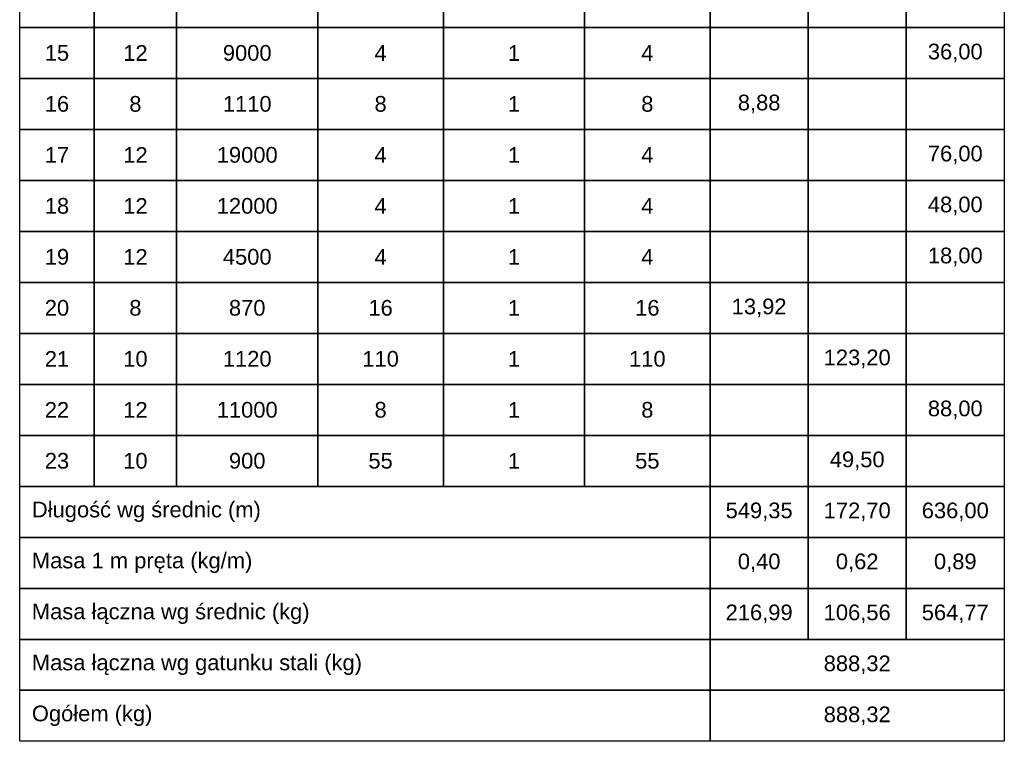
# Model space of a CAD drawing. Extents: x -1474 to 1682781, y -676111 to 75879.
# Tile 11 of 12: x 1678845 to 1681355, y -671641 to -669801. Entities that reach past the tile are written whole.
import ezdxf

# ---------------------------------------------------------------- set-up
doc = ezdxf.new("R2010")
doc.units = 0
doc.header["$LTSCALE"] = 10
doc.header["$MEASUREMENT"] = 0
doc.layers.add('RCAD_tabele zbrojenia', color=7, linetype='Continuous')
doc.styles.add('style2', font='arial.ttf', dxfattribs={"height": 40})

msp = doc.modelspace()

# ---------------------------------------------------------------- linework, layer by layer
at = {"layer": 'RCAD_tabele zbrojenia', "color": 242}
for p, q in [((1678844.81678, -671640.80435), (1678844.81678, -667970.80435)), ((1681354.81678, -667970.80435), (1681354.81678, -671640.80435)), ((1678844.81678, -669820.80435), (1678844.81678, -669690.80435)), ((1679034.81678, -669690.80435), (1679034.81678, -669820.80435)), ((1679034.81678, -669820.80435), (1679034.81678, -669690.80435)), ((1679244.81678, -669690.80435), (1679244.81678, -669820.80435)), ((1679244.81678, -669820.80435), (1679244.81678, -669690.80435)), ((1679604.81678, -669690.80435), (1679604.81678, -669820.80435)), ((1679604.81678, -669820.80435), (1679604.81678, -669690.80435)), ((1679924.81678, -669690.80435), (1679924.81678, -669820.80435)), ((1679924.81678, -669820.80435), (1679924.81678, -669690.80435)), ((1680284.81678, -669690.80435), (1680284.81678, -669820.80435)), ((1680284.81678, -669820.80435), (1680284.81678, -669690.80435)), ((1680604.81678, -669690.80435), (1680604.81678, -669820.80435)), ((1680604.81678, -669820.80435), (1680604.81678, -669690.80435)), ((1680854.81678, -669690.80435), (1680854.81678, -669820.80435)), ((1680854.81678, -669820.80435), (1680854.81678, -669690.80435)), ((1681104.81678, -669690.80435), (1681104.81678, -669820.80435)), ((1681104.81678, -669820.80435), (1681104.81678, -669690.80435)), ((1681354.81678, -669690.80435), (1681354.81678, -669820.80435)), ((1679034.81678, -669820.80435), (1678844.81678, -669820.80435)), ((1678844.81678, -669820.80435), (1679034.81678, -669820.80435)), ((1678844.81678, -669950.80435), (1678844.81678, -669820.80435)), ((1679244.81678, -669820.80435), (1679034.81678, -669820.80435)), ((1679034.81678, -669820.80435), (1679034.81678, -669950.80435)), ((1679034.81678, -669820.80435), (1679244.81678, -669820.80435)), ((1679034.81678, -669950.80435), (1679034.81678, -669820.80435)), ((1679604.81678, -669820.80435), (1679244.81678, -669820.80435)), ((1679244.81678, -669820.80435), (1679244.81678, -669950.80435)), ((1679244.81678, -669820.80435), (1679604.81678, -669820.80435)), ((1679244.81678, -669950.80435), (1679244.81678, -669820.80435)), ((1679924.81678, -669820.80435), (1679604.81678, -669820.80435)), ((1679604.81678, -669820.80435), (1679604.81678, -669950.80435)), ((1679604.81678, -669820.80435), (1679924.81678, -669820.80435)), ((1679604.81678, -669950.80435), (1679604.81678, -669820.80435)), ((1680284.81678, -669820.80435), (1679924.81678, -669820.80435)), ((1679924.81678, -669820.80435), (1679924.81678, -669950.80435)), ((1679924.81678, -669820.80435), (1680284.81678, -669820.80435)), ((1679924.81678, -669950.80435), (1679924.81678, -669820.80435)), ((1680604.81678, -669820.80435), (1680284.81678, -669820.80435)), ((1680284.81678, -669820.80435), (1680284.81678, -669950.80435)), ((1680284.81678, -669820.80435), (1680604.81678, -669820.80435)), ((1680284.81678, -669950.80435), (1680284.81678, -669820.80435)), ((1680854.81678, -669820.80435), (1680604.81678, -669820.80435)), ((1680604.81678, -669820.80435), (1680604.81678, -669950.80435)), ((1680604.81678, -669820.80435), (1680854.81678, -669820.80435)), ((1680604.81678, -669950.80435), (1680604.81678, -669820.80435)), ((1681104.81678, -669820.80435), (1680854.81678, -669820.80435)), ((1680854.81678, -669820.80435), (1680854.81678, -669950.80435)), ((1680854.81678, -669820.80435), (1681104.81678, -669820.80435)), ((1680854.81678, -669950.80435), (1680854.81678, -669820.80435)), ((1681354.81678, -669820.80435), (1681104.81678, -669820.80435)), ((1681104.81678, -669820.80435), (1681104.81678, -669950.80435)), ((1681104.81678, -669820.80435), (1681354.81678, -669820.80435)), ((1681104.81678, -669950.80435), (1681104.81678, -669820.80435)), ((1681354.81678, -669820.80435), (1681354.81678, -669950.80435)), ((1679034.81678, -669950.80435), (1678844.81678, -669950.80435)), ((1678844.81678, -669950.80435), (1679034.81678, -669950.80435)), ((1678844.81678, -670080.80435), (1678844.81678, -669950.80435)), ((1679244.81678, -669950.80435), (1679034.81678, -669950.80435)), ((1679034.81678, -669950.80435), (1679034.81678, -670080.80435)), ((1679034.81678, -669950.80435), (1679244.81678, -669950.80435)), ((1679034.81678, -670080.80435), (1679034.81678, -669950.80435)), ((1679604.81678, -669950.80435), (1679244.81678, -669950.80435)), ((1679244.81678, -669950.80435), (1679244.81678, -670080.80435)), ((1679244.81678, -669950.80435), (1679604.81678, -669950.80435)), ((1679244.81678, -670080.80435), (1679244.81678, -669950.80435)), ((1679924.81678, -669950.80435), (1679604.81678, -669950.80435)), ((1679604.81678, -669950.80435), (1679604.81678, -670080.80435)), ((1679604.81678, -669950.80435), (1679924.81678, -669950.80435)), ((1679604.81678, -670080.80435), (1679604.81678, -669950.80435)), ((1680284.81678, -669950.80435), (1679924.81678, -669950.80435)), ((1679924.81678, -669950.80435), (1679924.81678, -670080.80435)), ((1679924.81678, -669950.80435), (1680284.81678, -669950.80435)), ((1679924.81678, -670080.80435), (1679924.81678, -669950.80435)), ((1680604.81678, -669950.80435), (1680284.81678, -669950.80435)), ((1680284.81678, -669950.80435), (1680284.81678, -670080.80435)), ((1680284.81678, -669950.80435), (1680604.81678, -669950.80435)), ((1680284.81678, -670080.80435), (1680284.81678, -669950.80435)), ((1680854.81678, -669950.80435), (1680604.81678, -669950.80435)), ((1680604.81678, -669950.80435), (1680604.81678, -670080.80435)), ((1680604.81678, -669950.80435), (1680854.81678, -669950.80435)), ((1680604.81678, -670080.80435), (1680604.81678, -669950.80435)), ((1681104.81678, -669950.80435), (1680854.81678, -669950.80435)), ((1680854.81678, -669950.80435), (1680854.81678, -670080.80435)), ((1680854.81678, -669950.80435), (1681104.81678, -669950.80435)), ((1680854.81678, -670080.80435), (1680854.81678, -669950.80435)), ((1681354.81678, -669950.80435), (1681104.81678, -669950.80435)), ((1681104.81678, -669950.80435), (1681104.81678, -670080.80435)), ((1681104.81678, -669950.80435), (1681354.81678, -669950.80435)), ((1681104.81678, -670080.80435), (1681104.81678, -669950.80435)), ((1681354.81678, -669950.80435), (1681354.81678, -670080.80435)), ((1679034.81678, -670080.80435), (1678844.81678, -670080.80435)), ((1678844.81678, -670080.80435), (1679034.81678, -670080.80435)), ((1678844.81678, -670210.80435), (1678844.81678, -670080.80435)), ((1679244.81678, -670080.80435), (1679034.81678, -670080.80435)), ((1679034.81678, -670080.80435), (1679034.81678, -670210.80435)), ((1679034.81678, -670080.80435), (1679244.81678, -670080.80435)), ((1679034.81678, -670210.80435), (1679034.81678, -670080.80435)), ((1679604.81678, -670080.80435), (1679244.81678, -670080.80435)), ((1679244.81678, -670080.80435), (1679244.81678, -670210.80435)), ((1679244.81678, -670080.80435), (1679604.81678, -670080.80435)), ((1679244.81678, -670210.80435), (1679244.81678, -670080.80435)), ((1679924.81678, -670080.80435), (1679604.81678, -670080.80435)), ((1679604.81678, -670080.80435), (1679604.81678, -670210.80435)), ((1679604.81678, -670080.80435), (1679924.81678, -670080.80435)), ((1679604.81678, -670210.80435), (1679604.81678, -670080.80435)), ((1680284.81678, -670080.80435), (1679924.81678, -670080.80435)), ((1679924.81678, -670080.80435), (1679924.81678, -670210.80435)), ((1679924.81678, -670080.80435), (1680284.81678, -670080.80435)), ((1679924.81678, -670210.80435), (1679924.81678, -670080.80435)), ((1680604.81678, -670080.80435), (1680284.81678, -670080.80435)), ((1680284.81678, -670080.80435), (1680284.81678, -670210.80435)), ((1680284.81678, -670080.80435), (1680604.81678, -670080.80435)), ((1680284.81678, -670210.80435), (1680284.81678, -670080.80435)), ((1680854.81678, -670080.80435), (1680604.81678, -670080.80435)), ((1680604.81678, -670080.80435), (1680604.81678, -670210.80435)), ((1680604.81678, -670080.80435), (1680854.81678, -670080.80435)), ((1680604.81678, -670210.80435), (1680604.81678, -670080.80435)), ((1681104.81678, -670080.80435), (1680854.81678, -670080.80435)), ((1680854.81678, -670080.80435), (1680854.81678, -670210.80435)), ((1680854.81678, -670080.80435), (1681104.81678, -670080.80435)), ((1680854.81678, -670210.80435), (1680854.81678, -670080.80435)), ((1681354.81678, -670080.80435), (1681104.81678, -670080.80435)), ((1681104.81678, -670080.80435), (1681104.81678, -670210.80435)), ((1681104.81678, -670080.80435), (1681354.81678, -670080.80435)), ((1681104.81678, -670210.80435), (1681104.81678, -670080.80435)), ((1681354.81678, -670080.80435), (1681354.81678, -670210.80435)), ((1679034.81678, -670210.80435), (1678844.81678, -670210.80435)), ((1678844.81678, -670210.80435), (1679034.81678, -670210.80435)), ((1678844.81678, -670340.80435), (1678844.81678, -670210.80435)), ((1679244.81678, -670210.80435), (1679034.81678, -670210.80435)), ((1679034.81678, -670210.80435), (1679034.81678, -670340.80435)), ((1679034.81678, -670210.80435), (1679244.81678, -670210.80435)), ((1679034.81678, -670340.80435), (1679034.81678, -670210.80435)), ((1679604.81678, -670210.80435), (1679244.81678, -670210.80435)), ((1679244.81678, -670210.80435), (1679244.81678, -670340.80435)), ((1679244.81678, -670210.80435), (1679604.81678, -670210.80435)), ((1679244.81678, -670340.80435), (1679244.81678, -670210.80435)), ((1679924.81678, -670210.80435), (1679604.81678, -670210.80435)), ((1679604.81678, -670210.80435), (1679604.81678, -670340.80435)), ((1679604.81678, -670210.80435), (1679924.81678, -670210.80435)), ((1679604.81678, -670340.80435), (1679604.81678, -670210.80435)), ((1680284.81678, -670210.80435), (1679924.81678, -670210.80435)), ((1679924.81678, -670210.80435), (1679924.81678, -670340.80435)), ((1679924.81678, -670210.80435), (1680284.81678, -670210.80435)), ((1679924.81678, -670340.80435), (1679924.81678, -670210.80435)), ((1680604.81678, -670210.80435), (1680284.81678, -670210.80435)), ((1680284.81678, -670210.80435), (1680284.81678, -670340.80435)), ((1680284.81678, -670210.80435), (1680604.81678, -670210.80435)), ((1680284.81678, -670340.80435), (1680284.81678, -670210.80435)), ((1680854.81678, -670210.80435), (1680604.81678, -670210.80435)), ((1680604.81678, -670210.80435), (1680604.81678, -670340.80435)), ((1680604.81678, -670210.80435), (1680854.81678, -670210.80435)), ((1680604.81678, -670340.80435), (1680604.81678, -670210.80435)), ((1681104.81678, -670210.80435), (1680854.81678, -670210.80435)), ((1680854.81678, -670210.80435), (1680854.81678, -670340.80435)), ((1680854.81678, -670210.80435), (1681104.81678, -670210.80435)), ((1680854.81678, -670340.80435), (1680854.81678, -670210.80435)), ((1681354.81678, -670210.80435), (1681104.81678, -670210.80435)), ((1681104.81678, -670210.80435), (1681104.81678, -670340.80435)), ((1681104.81678, -670210.80435), (1681354.81678, -670210.80435)), ((1681104.81678, -670340.80435), (1681104.81678, -670210.80435)), ((1681354.81678, -670210.80435), (1681354.81678, -670340.80435)), ((1679034.81678, -670340.80435), (1678844.81678, -670340.80435)), ((1678844.81678, -670340.80435), (1679034.81678, -670340.80435)), ((1678844.81678, -670470.80435), (1678844.81678, -670340.80435)), ((1679244.81678, -670340.80435), (1679034.81678, -670340.80435)), ((1679034.81678, -670340.80435), (1679034.81678, -670470.80435)), ((1679034.81678, -670340.80435), (1679244.81678, -670340.80435)), ((1679034.81678, -670470.80435), (1679034.81678, -670340.80435)), ((1679604.81678, -670340.80435), (1679244.81678, -670340.80435)), ((1679244.81678, -670340.80435), (1679244.81678, -670470.80435)), ((1679244.81678, -670340.80435), (1679604.81678, -670340.80435)), ((1679244.81678, -670470.80435), (1679244.81678, -670340.80435)), ((1679924.81678, -670340.80435), (1679604.81678, -670340.80435)), ((1679604.81678, -670340.80435), (1679604.81678, -670470.80435)), ((1679604.81678, -670340.80435), (1679924.81678, -670340.80435)), ((1679604.81678, -670470.80435), (1679604.81678, -670340.80435)), ((1680284.81678, -670340.80435), (1679924.81678, -670340.80435)), ((1679924.81678, -670340.80435), (1679924.81678, -670470.80435)), ((1679924.81678, -670340.80435), (1680284.81678, -670340.80435)), ((1679924.81678, -670470.80435), (1679924.81678, -670340.80435)), ((1680604.81678, -670340.80435), (1680284.81678, -670340.80435)), ((1680284.81678, -670340.80435), (1680284.81678, -670470.80435)), ((1680284.81678, -670340.80435), (1680604.81678, -670340.80435)), ((1680284.81678, -670470.80435), (1680284.81678, -670340.80435)), ((1680854.81678, -670340.80435), (1680604.81678, -670340.80435)), ((1680604.81678, -670340.80435), (1680604.81678, -670470.80435)), ((1680604.81678, -670340.80435), (1680854.81678, -670340.80435)), ((1680604.81678, -670470.80435), (1680604.81678, -670340.80435)), ((1681104.81678, -670340.80435), (1680854.81678, -670340.80435)), ((1680854.81678, -670340.80435), (1680854.81678, -670470.80435)), ((1680854.81678, -670340.80435), (1681104.81678, -670340.80435)), ((1680854.81678, -670470.80435), (1680854.81678, -670340.80435)), ((1681354.81678, -670340.80435), (1681104.81678, -670340.80435)), ((1681104.81678, -670340.80435), (1681104.81678, -670470.80435)), ((1681104.81678, -670340.80435), (1681354.81678, -670340.80435)), ((1681104.81678, -670470.80435), (1681104.81678, -670340.80435)), ((1681354.81678, -670340.80435), (1681354.81678, -670470.80435)), ((1679034.81678, -670470.80435), (1678844.81678, -670470.80435)), ((1678844.81678, -670470.80435), (1679034.81678, -670470.80435)), ((1678844.81678, -670600.80435), (1678844.81678, -670470.80435)), ((1679244.81678, -670470.80435), (1679034.81678, -670470.80435)), ((1679034.81678, -670470.80435), (1679034.81678, -670600.80435)), ((1679034.81678, -670470.80435), (1679244.81678, -670470.80435)), ((1679034.81678, -670600.80435), (1679034.81678, -670470.80435)), ((1679604.81678, -670470.80435), (1679244.81678, -670470.80435)), ((1679244.81678, -670470.80435), (1679244.81678, -670600.80435)), ((1679244.81678, -670470.80435), (1679604.81678, -670470.80435)), ((1679244.81678, -670600.80435), (1679244.81678, -670470.80435)), ((1679924.81678, -670470.80435), (1679604.81678, -670470.80435)), ((1679604.81678, -670470.80435), (1679604.81678, -670600.80435)), ((1679604.81678, -670470.80435), (1679924.81678, -670470.80435)), ((1679604.81678, -670600.80435), (1679604.81678, -670470.80435)), ((1680284.81678, -670470.80435), (1679924.81678, -670470.80435)), ((1679924.81678, -670470.80435), (1679924.81678, -670600.80435)), ((1679924.81678, -670470.80435), (1680284.81678, -670470.80435)), ((1679924.81678, -670600.80435), (1679924.81678, -670470.80435)), ((1680604.81678, -670470.80435), (1680284.81678, -670470.80435)), ((1680284.81678, -670470.80435), (1680284.81678, -670600.80435)), ((1680284.81678, -670470.80435), (1680604.81678, -670470.80435)), ((1680284.81678, -670600.80435), (1680284.81678, -670470.80435)), ((1680854.81678, -670470.80435), (1680604.81678, -670470.80435)), ((1680604.81678, -670470.80435), (1680604.81678, -670600.80435)), ((1680604.81678, -670470.80435), (1680854.81678, -670470.80435)), ((1680604.81678, -670600.80435), (1680604.81678, -670470.80435)), ((1681104.81678, -670470.80435), (1680854.81678, -670470.80435)), ((1680854.81678, -670470.80435), (1680854.81678, -670600.80435)), ((1680854.81678, -670470.80435), (1681104.81678, -670470.80435)), ((1680854.81678, -670600.80435), (1680854.81678, -670470.80435)), ((1681354.81678, -670470.80435), (1681104.81678, -670470.80435)), ((1681104.81678, -670470.80435), (1681104.81678, -670600.80435)), ((1681104.81678, -670470.80435), (1681354.81678, -670470.80435)), ((1681104.81678, -670600.80435), (1681104.81678, -670470.80435)), ((1681354.81678, -670470.80435), (1681354.81678, -670600.80435)), ((1679034.81678, -670600.80435), (1678844.81678, -670600.80435)), ((1678844.81678, -670600.80435), (1679034.81678, -670600.80435)), ((1678844.81678, -670730.80435), (1678844.81678, -670600.80435)), ((1679244.81678, -670600.80435), (1679034.81678, -670600.80435)), ((1679034.81678, -670600.80435), (1679034.81678, -670730.80435)), ((1679034.81678, -670600.80435), (1679244.81678, -670600.80435)), ((1679034.81678, -670730.80435), (1679034.81678, -670600.80435)), ((1679604.81678, -670600.80435), (1679244.81678, -670600.80435)), ((1679244.81678, -670600.80435), (1679244.81678, -670730.80435)), ((1679244.81678, -670600.80435), (1679604.81678, -670600.80435)), ((1679244.81678, -670730.80435), (1679244.81678, -670600.80435)), ((1679924.81678, -670600.80435), (1679604.81678, -670600.80435)), ((1679604.81678, -670600.80435), (1679604.81678, -670730.80435)), ((1679604.81678, -670600.80435), (1679924.81678, -670600.80435)), ((1679604.81678, -670730.80435), (1679604.81678, -670600.80435)), ((1680284.81678, -670600.80435), (1679924.81678, -670600.80435)), ((1679924.81678, -670600.80435), (1679924.81678, -670730.80435)), ((1679924.81678, -670600.80435), (1680284.81678, -670600.80435)), ((1679924.81678, -670730.80435), (1679924.81678, -670600.80435)), ((1680604.81678, -670600.80435), (1680284.81678, -670600.80435)), ((1680284.81678, -670600.80435), (1680284.81678, -670730.80435)), ((1680284.81678, -670600.80435), (1680604.81678, -670600.80435)), ((1680284.81678, -670730.80435), (1680284.81678, -670600.80435)), ((1680854.81678, -670600.80435), (1680604.81678, -670600.80435)), ((1680604.81678, -670600.80435), (1680604.81678, -670730.80435)), ((1680604.81678, -670600.80435), (1680854.81678, -670600.80435)), ((1680604.81678, -670730.80435), (1680604.81678, -670600.80435)), ((1681104.81678, -670600.80435), (1680854.81678, -670600.80435)), ((1680854.81678, -670600.80435), (1680854.81678, -670730.80435)), ((1680854.81678, -670600.80435), (1681104.81678, -670600.80435)), ((1680854.81678, -670730.80435), (1680854.81678, -670600.80435)), ((1681354.81678, -670600.80435), (1681104.81678, -670600.80435)), ((1681104.81678, -670600.80435), (1681104.81678, -670730.80435)), ((1681104.81678, -670600.80435), (1681354.81678, -670600.80435)), ((1681104.81678, -670730.80435), (1681104.81678, -670600.80435)), ((1681354.81678, -670600.80435), (1681354.81678, -670730.80435)), ((1679034.81678, -670730.80435), (1678844.81678, -670730.80435)), ((1678844.81678, -670730.80435), (1679034.81678, -670730.80435)), ((1678844.81678, -670860.80435), (1678844.81678, -670730.80435)), ((1679244.81678, -670730.80435), (1679034.81678, -670730.80435)), ((1679034.81678, -670730.80435), (1679034.81678, -670860.80435)), ((1679034.81678, -670730.80435), (1679244.81678, -670730.80435)), ((1679034.81678, -670860.80435), (1679034.81678, -670730.80435)), ((1679604.81678, -670730.80435), (1679244.81678, -670730.80435)), ((1679244.81678, -670730.80435), (1679244.81678, -670860.80435)), ((1679244.81678, -670730.80435), (1679604.81678, -670730.80435)), ((1679244.81678, -670860.80435), (1679244.81678, -670730.80435)), ((1679924.81678, -670730.80435), (1679604.81678, -670730.80435)), ((1679604.81678, -670730.80435), (1679604.81678, -670860.80435)), ((1679604.81678, -670730.80435), (1679924.81678, -670730.80435)), ((1679604.81678, -670860.80435), (1679604.81678, -670730.80435)), ((1680284.81678, -670730.80435), (1679924.81678, -670730.80435)), ((1679924.81678, -670730.80435), (1679924.81678, -670860.80435)), ((1679924.81678, -670730.80435), (1680284.81678, -670730.80435)), ((1679924.81678, -670860.80435), (1679924.81678, -670730.80435)), ((1680604.81678, -670730.80435), (1680284.81678, -670730.80435)), ((1680284.81678, -670730.80435), (1680284.81678, -670860.80435)), ((1680284.81678, -670730.80435), (1680604.81678, -670730.80435)), ((1680284.81678, -670860.80435), (1680284.81678, -670730.80435)), ((1680854.81678, -670730.80435), (1680604.81678, -670730.80435)), ((1680604.81678, -670730.80435), (1680604.81678, -670860.80435)), ((1680604.81678, -670730.80435), (1680854.81678, -670730.80435)), ((1680604.81678, -670860.80435), (1680604.81678, -670730.80435)), ((1681104.81678, -670730.80435), (1680854.81678, -670730.80435)), ((1680854.81678, -670730.80435), (1680854.81678, -670860.80435)), ((1680854.81678, -670730.80435), (1681104.81678, -670730.80435)), ((1680854.81678, -670860.80435), (1680854.81678, -670730.80435)), ((1681354.81678, -670730.80435), (1681104.81678, -670730.80435)), ((1681104.81678, -670730.80435), (1681104.81678, -670860.80435)), ((1681104.81678, -670730.80435), (1681354.81678, -670730.80435)), ((1681104.81678, -670860.80435), (1681104.81678, -670730.80435)), ((1681354.81678, -670730.80435), (1681354.81678, -670860.80435)), ((1679034.81678, -670860.80435), (1678844.81678, -670860.80435)), ((1678844.81678, -670860.80435), (1679034.81678, -670860.80435)), ((1678844.81678, -670990.80435), (1678844.81678, -670860.80435)), ((1679244.81678, -670860.80435), (1679034.81678, -670860.80435)), ((1679034.81678, -670860.80435), (1679034.81678, -670990.80435)), ((1679034.81678, -670860.80435), (1679244.81678, -670860.80435)), ((1679034.81678, -670990.80435), (1679034.81678, -670860.80435)), ((1679604.81678, -670860.80435), (1679244.81678, -670860.80435)), ((1679244.81678, -670860.80435), (1679244.81678, -670990.80435)), ((1679244.81678, -670860.80435), (1679604.81678, -670860.80435)), ((1679244.81678, -670990.80435), (1679244.81678, -670860.80435)), ((1679924.81678, -670860.80435), (1679604.81678, -670860.80435)), ((1679604.81678, -670860.80435), (1679604.81678, -670990.80435)), ((1679604.81678, -670860.80435), (1679924.81678, -670860.80435)), ((1679604.81678, -670990.80435), (1679604.81678, -670860.80435)), ((1680284.81678, -670860.80435), (1679924.81678, -670860.80435)), ((1679924.81678, -670860.80435), (1679924.81678, -670990.80435)), ((1679924.81678, -670860.80435), (1680284.81678, -670860.80435)), ((1679924.81678, -670990.80435), (1679924.81678, -670860.80435)), ((1680604.81678, -670860.80435), (1680284.81678, -670860.80435)), ((1680284.81678, -670860.80435), (1680284.81678, -670990.80435)), ((1680284.81678, -670860.80435), (1680604.81678, -670860.80435)), ((1680284.81678, -670990.80435), (1680284.81678, -670860.80435)), ((1680854.81678, -670860.80435), (1680604.81678, -670860.80435)), ((1680604.81678, -670860.80435), (1680604.81678, -670990.80435)), ((1680604.81678, -670860.80435), (1680854.81678, -670860.80435)), ((1680604.81678, -670990.80435), (1680604.81678, -670860.80435)), ((1681104.81678, -670860.80435), (1680854.81678, -670860.80435)), ((1680854.81678, -670860.80435), (1680854.81678, -670990.80435)), ((1680854.81678, -670860.80435), (1681104.81678, -670860.80435)), ((1680854.81678, -670990.80435), (1680854.81678, -670860.80435)), ((1681354.81678, -670860.80435), (1681104.81678, -670860.80435)), ((1681104.81678, -670860.80435), (1681104.81678, -670990.80435)), ((1681104.81678, -670860.80435), (1681354.81678, -670860.80435)), ((1681104.81678, -670990.80435), (1681104.81678, -670860.80435)), ((1681354.81678, -670860.80435), (1681354.81678, -670990.80435)), ((1678844.81678, -670990.80435), (1680604.81678, -670990.80435)), ((1678844.81678, -671120.80435), (1678844.81678, -670990.80435)), ((1679034.81678, -670990.80435), (1678844.81678, -670990.80435)), ((1679244.81678, -670990.80435), (1679034.81678, -670990.80435)), ((1679604.81678, -670990.80435), (1679244.81678, -670990.80435)), ((1679924.81678, -670990.80435), (1679604.81678, -670990.80435)), ((1680284.81678, -670990.80435), (1679924.81678, -670990.80435)), ((1680604.81678, -670990.80435), (1680284.81678, -670990.80435)), ((1680604.81678, -670990.80435), (1680604.81678, -671120.80435)), ((1680854.81678, -670990.80435), (1680604.81678, -670990.80435)), ((1680604.81678, -670990.80435), (1680854.81678, -670990.80435)), ((1680604.81678, -671120.80435), (1680604.81678, -670990.80435)), ((1681104.81678, -670990.80435), (1680854.81678, -670990.80435)), ((1680854.81678, -670990.80435), (1680854.81678, -671120.80435)), ((1680854.81678, -670990.80435), (1681104.81678, -670990.80435)), ((1680854.81678, -671120.80435), (1680854.81678, -670990.80435)), ((1681354.81678, -670990.80435), (1681104.81678, -670990.80435)), ((1681104.81678, -670990.80435), (1681104.81678, -671120.80435)), ((1681104.81678, -670990.80435), (1681354.81678, -670990.80435)), ((1681104.81678, -671120.80435), (1681104.81678, -670990.80435)), ((1681354.81678, -670990.80435), (1681354.81678, -671120.80435)), ((1678844.81678, -671120.80435), (1680604.81678, -671120.80435)), ((1678844.81678, -671250.80435), (1678844.81678, -671120.80435)), ((1680604.81678, -671120.80435), (1678844.81678, -671120.80435)), ((1680604.81678, -671120.80435), (1680604.81678, -671250.80435)), ((1680854.81678, -671120.80435), (1680604.81678, -671120.80435)), ((1680604.81678, -671120.80435), (1680854.81678, -671120.80435)), ((1680604.81678, -671250.80435), (1680604.81678, -671120.80435)), ((1681104.81678, -671120.80435), (1680854.81678, -671120.80435)), ((1680854.81678, -671120.80435), (1680854.81678, -671250.80435)), ((1680854.81678, -671120.80435), (1681104.81678, -671120.80435)), ((1680854.81678, -671250.80435), (1680854.81678, -671120.80435)), ((1681354.81678, -671120.80435), (1681104.81678, -671120.80435)), ((1681104.81678, -671120.80435), (1681104.81678, -671250.80435)), ((1681104.81678, -671120.80435), (1681354.81678, -671120.80435)), ((1681104.81678, -671250.80435), (1681104.81678, -671120.80435)), ((1681354.81678, -671120.80435), (1681354.81678, -671250.80435)), ((1678844.81678, -671250.80435), (1680604.81678, -671250.80435)), ((1678844.81678, -671380.80435), (1678844.81678, -671250.80435)), ((1680604.81678, -671250.80435), (1678844.81678, -671250.80435)), ((1680604.81678, -671250.80435), (1680604.81678, -671380.80435)), ((1680854.81678, -671250.80435), (1680604.81678, -671250.80435)), ((1680604.81678, -671250.80435), (1680854.81678, -671250.80435)), ((1680604.81678, -671380.80435), (1680604.81678, -671250.80435)), ((1681104.81678, -671250.80435), (1680854.81678, -671250.80435)), ((1680854.81678, -671250.80435), (1680854.81678, -671380.80435)), ((1680854.81678, -671250.80435), (1681104.81678, -671250.80435)), ((1680854.81678, -671380.80435), (1680854.81678, -671250.80435)), ((1681354.81678, -671250.80435), (1681104.81678, -671250.80435)), ((1681104.81678, -671250.80435), (1681104.81678, -671380.80435)), ((1681104.81678, -671250.80435), (1681354.81678, -671250.80435)), ((1681104.81678, -671380.80435), (1681104.81678, -671250.80435)), ((1681354.81678, -671250.80435), (1681354.81678, -671380.80435)), ((1678844.81678, -671380.80435), (1680604.81678, -671380.80435)), ((1678844.81678, -671510.80435), (1678844.81678, -671380.80435)), ((1680604.81678, -671380.80435), (1678844.81678, -671380.80435)), ((1680604.81678, -671380.80435), (1680604.81678, -671510.80435)), ((1680604.81678, -671380.80435), (1681354.81678, -671380.80435)), ((1680604.81678, -671510.80435), (1680604.81678, -671380.80435)), ((1680854.81678, -671380.80435), (1680604.81678, -671380.80435)), ((1681104.81678, -671380.80435), (1680854.81678, -671380.80435)), ((1681354.81678, -671380.80435), (1681104.81678, -671380.80435)), ((1681354.81678, -671380.80435), (1681354.81678, -671510.80435)), ((1678844.81678, -671510.80435), (1680604.81678, -671510.80435)), ((1678844.81678, -671640.80435), (1678844.81678, -671510.80435)), ((1680604.81678, -671510.80435), (1678844.81678, -671510.80435)), ((1680604.81678, -671510.80435), (1680604.81678, -671640.80435)), ((1681354.81678, -671510.80435), (1680604.81678, -671510.80435)), ((1680604.81678, -671510.80435), (1681354.81678, -671510.80435)), ((1680604.81678, -671640.80435), (1680604.81678, -671510.80435)), ((1681354.81678, -671510.80435), (1681354.81678, -671640.80435)), ((1681354.81678, -671640.80435), (1678844.81678, -671640.80435)), ((1680604.81678, -671640.80435), (1678844.81678, -671640.80435)), ((1681354.81678, -671640.80435), (1680604.81678, -671640.80435))]:
    msp.add_line(p, q, dxfattribs=at)

# ---------------------------------------------------------------- texts
at = {"layer": 'RCAD_tabele zbrojenia', "color": 2, "char_height": 40, "attachment_point": 5, "style": 'style2'}
for s, insert, width in [('15', (1678939.81678, -669885.80435), 190), ('12', (1679139.81678, -669885.80435), 210), ('9000', (1679424.81678, -669885.80435), 360), ('4', (1679764.81678, -669885.80435), 320), ('1', (1680104.81678, -669885.80435), 360), ('4', (1680444.81678, -669885.80435), 320), ('36,00', (1681229.81678, -669885.80435), 250), ('16', (1678939.81678, -670015.80435), 190), ('8', (1679139.81678, -670015.80435), 210), ('1110', (1679424.81678, -670015.80435), 360), ('8', (1679764.81678, -670015.80435), 320), ('1', (1680104.81678, -670015.80435), 360), ('8', (1680444.81678, -670015.80435), 320), ('8,88', (1680729.81678, -670015.80435), 250), ('17', (1678939.81678, -670145.80435), 190), ('12', (1679139.81678, -670145.80435), 210), ('19000', (1679424.81678, -670145.80435), 360), ('4', (1679764.81678, -670145.80435), 320), ('1', (1680104.81678, -670145.80435), 360), ('4', (1680444.81678, -670145.80435), 320), ('76,00', (1681229.81678, -670145.80435), 250), ('18', (1678939.81678, -670275.80435), 190), ('12', (1679139.81678, -670275.80435), 210), ('12000', (1679424.81678, -670275.80435), 360), ('4', (1679764.81678, -670275.80435), 320), ('1', (1680104.81678, -670275.80435), 360), ('4', (1680444.81678, -670275.80435), 320), ('48,00', (1681229.81678, -670275.80435), 250), ('19', (1678939.81678, -670405.80435), 190), ('12', (1679139.81678, -670405.80435), 210), ('4500', (1679424.81678, -670405.80435), 360), ('4', (1679764.81678, -670405.80435), 320), ('1', (1680104.81678, -670405.80435), 360), ('4', (1680444.81678, -670405.80435), 320), ('18,00', (1681229.81678, -670405.80435), 250), ('20', (1678939.81678, -670535.80435), 190), ('8', (1679139.81678, -670535.80435), 210), ('870', (1679424.81678, -670535.80435), 360), ('16', (1679764.81678, -670535.80435), 320), ('1', (1680104.81678, -670535.80435), 360), ('16', (1680444.81678, -670535.80435), 320), ('13,92', (1680729.81678, -670535.80435), 250), ('21', (1678939.81678, -670665.80435), 190), ('10', (1679139.81678, -670665.80435), 210), ('1120', (1679424.81678, -670665.80435), 360), ('110', (1679764.81678, -670665.80435), 320), ('1', (1680104.81678, -670665.80435), 360), ('110', (1680444.81678, -670665.80435), 320), ('123,20', (1680979.81678, -670665.80435), 250), ('22', (1678939.81678, -670795.80435), 190), ('12', (1679139.81678, -670795.80435), 210), ('11000', (1679424.81678, -670795.80435), 360), ('8', (1679764.81678, -670795.80435), 320), ('1', (1680104.81678, -670795.80435), 360), ('8', (1680444.81678, -670795.80435), 320), ('88,00', (1681229.81678, -670795.80435), 250), ('23', (1678939.81678, -670925.80435), 190), ('10', (1679139.81678, -670925.80435), 210), ('900', (1679424.81678, -670925.80435), 360), ('55', (1679764.81678, -670925.80435), 320), ('1', (1680104.81678, -670925.80435), 360), ('55', (1680444.81678, -670925.80435), 320), ('49,50', (1680979.81678, -670925.80435), 250), ('549,35', (1680729.81678, -671055.80435), 250), ('172,70', (1680979.81678, -671055.80435), 250), ('636,00', (1681229.81678, -671055.80435), 250), ('0,40', (1680729.81678, -671185.80435), 250), ('0,62', (1680979.81678, -671185.80435), 250), ('0,89', (1681229.81678, -671185.80435), 250), ('216,99', (1680729.81678, -671315.80435), 250), ('106,56', (1680979.81678, -671315.80435), 250), ('564,77', (1681229.81678, -671315.80435), 250), ('888,32', (1680979.81678, -671445.80435), 750), ('888,32', (1680979.81678, -671575.80435), 750)]:
    msp.add_mtext(s, dxfattribs=dict(at, insert=insert, width=width))
at = {"layer": 'RCAD_tabele zbrojenia', "color": 3, "char_height": 40, "width": 1760, "attachment_point": 4, "style": 'style2'}
for s, insert in [('  Długość wg średnic (m)', (1678844.81678, -671055.80435)), ('  Masa 1 m pręta (kg/m)', (1678844.81678, -671185.80435)), ('  Masa łączna wg średnic (kg)', (1678844.81678, -671315.80435)), ('  Masa łączna wg gatunku stali (kg)', (1678844.81678, -671445.80435)), ('  Ogółem (kg)', (1678844.81678, -671575.80435))]:
    msp.add_mtext(s, dxfattribs=dict(at, insert=insert))

doc.saveas('drawing.dxf')
